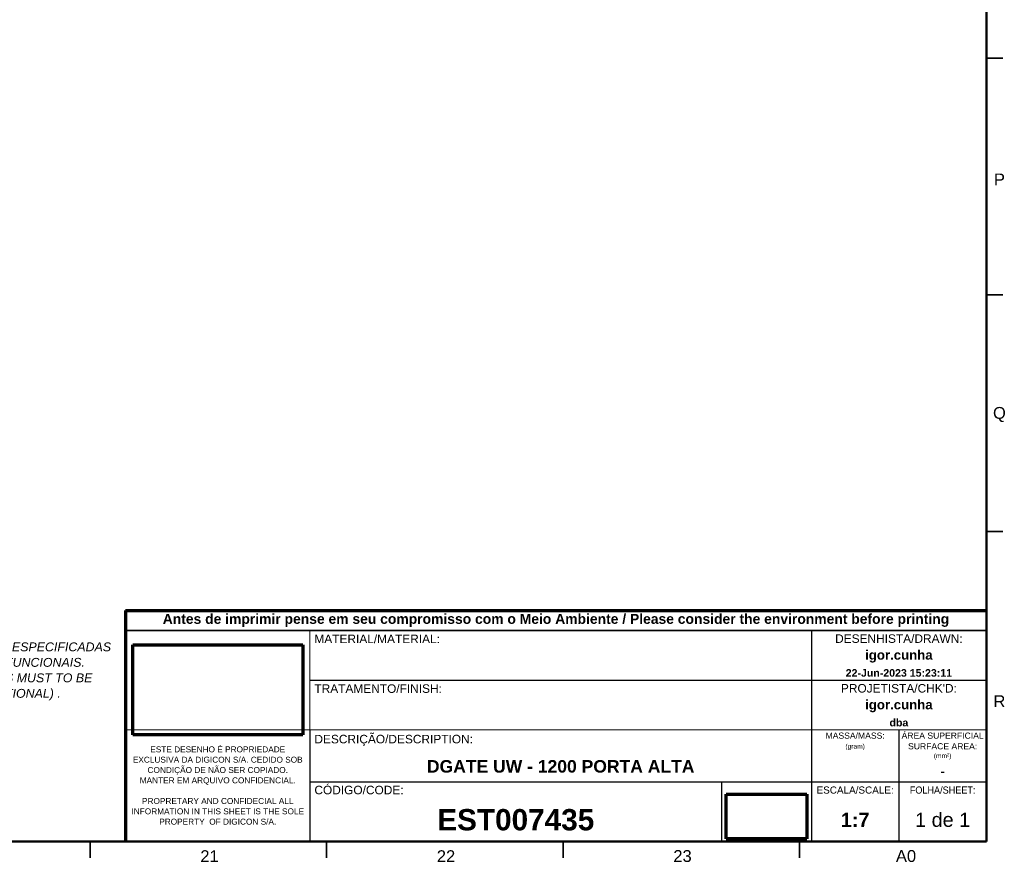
# Model space of a CAD drawing. Header units: millimetres. Extents: x 4 to 1188, y 1 to 840.
# Tile 179 of 210: x 980 to 1188, y 1 to 179. Entities that reach past the tile are written whole.
import ezdxf

# ---------------------------------------------------------------- set-up
doc = ezdxf.new("R2010")
doc.units = ezdxf.units.MM
doc.layers.add('1', color=7, linetype='Continuous')
doc.layers.add('256', color=7, linetype='Continuous')
doc.styles.add('Arial Unicode MS', font='Arial Unicode MS')
picture_1 = doc.add_image_def('image1.png', size_in_pixel=(283, 150))
picture_2 = doc.add_image_def('image2.png', size_in_pixel=(134, 74))

# ---------------------------------------------------------------- blocks, each defined once
blk = doc.blocks.new('TabularNote2')
at = {"layer": '256', "color": 18, "linetype": 'Continuous', "lineweight": 70}
for p, q in [((-182, 48.81), (-143, 48.81)), ((-182, 48.81), (-182, 44.58)), ((-143, 48.81), (-56, 48.81)), ((-56, 48.81), (-37, 48.81)), ((-37, 48.81), (-18.5, 48.81)), ((-18.5, 48.81), (0, 48.81)), ((-182, 44.58), (-182, 41.08)), ((-182, 41.08), (-182, 37.08)), ((-182, 37.08), (-182, 34.08)), ((-182, 34.08), (-182, 30.58)), ((-182, 30.58), (-182, 26.58)), ((-182, 26.58), (-182, 23.58)), ((-182, 23.58), (-182, 21.08)), ((-182, 21.08), (-182, 19.08)), ((-182, 19.08), (-182, 17.08)), ((-182, 17.08), (-182, 12.58)), ((-182, 12.58), (-182, 9.08)), ((-182, 9.08), (-182, 5.58)), ((-182, 5.58), (-182, 0))]:
    blk.add_line(p, q, dxfattribs=at)
at = {"layer": '256', "color": 18, "linetype": 'Continuous', "lineweight": 35}
for p, q in [((0, 48.81), (0, 44.58)), ((-182, 44.58), (-143, 44.58)), ((-143, 44.58), (-56, 44.58)), ((-56, 44.58), (-37, 44.58)), ((-37, 44.58), (-18.5, 44.58)), ((-18.5, 44.58), (0, 44.58)), ((0, 44.58), (0, 41.08)), ((0, 41.08), (0, 37.08)), ((0, 37.08), (0, 34.08)), ((0, 34.08), (0, 30.58)), ((0, 30.58), (0, 26.58)), ((0, 26.58), (0, 23.58)), ((0, 23.58), (0, 21.08)), ((0, 21.08), (0, 19.08)), ((0, 19.08), (0, 17.08)), ((0, 17.08), (0, 12.58)), ((0, 12.58), (0, 9.08)), ((0, 9.08), (0, 5.58)), ((0, 5.58), (0, 0)), ((-182, 0), (-143, 0)), ((-143, 0), (-56, 0)), ((-56, 0), (-37, 0)), ((-37, 0), (-18.5, 0)), ((-18.5, 0), (0, 0))]:
    blk.add_line(p, q, dxfattribs=at)
at = {"layer": '256', "color": 18, "linetype": 'Continuous', "lineweight": 13}
for p, q in [((-143, 44.58), (-143, 41.08)), ((-143, 41.08), (-143, 37.08)), ((-143, 37.08), (-143, 34.08)), ((-143, 34.08), (-143, 30.58)), ((-143, 30.58), (-143, 26.58)), ((-143, 26.58), (-143, 23.58)), ((-182, 23.58), (-143, 23.58)), ((-143, 23.58), (-56, 23.58)), ((-56, 23.58), (-37, 23.58)), ((-37, 23.58), (-18.5, 23.58)), ((-18.5, 23.58), (0, 23.58))]:
    blk.add_line(p, q, dxfattribs=at)
at = {"layer": '256', "color": 18, "linetype": 'Continuous', "lineweight": 25}
for p, q in [((-37, 44.58), (-37, 41.08)), ((-37, 41.08), (-37, 37.08)), ((-37, 37.08), (-37, 34.08)), ((-143, 34.08), (-56, 34.08)), ((-56, 34.08), (-37, 34.08)), ((-37, 34.08), (-18.5, 34.08)), ((-37, 34.08), (-37, 30.58)), ((-18.5, 34.08), (0, 34.08)), ((-37, 30.58), (-37, 26.58)), ((-37, 26.58), (-37, 23.58)), ((-143, 23.58), (-143, 21.08)), ((-37, 23.58), (-37, 21.08)), ((-18.5, 23.58), (-18.5, 21.08)), ((-143, 21.08), (-143, 19.08)), ((-37, 21.08), (-37, 19.08)), ((-18.5, 21.08), (-18.5, 19.08)), ((-143, 19.08), (-143, 17.08)), ((-37, 19.08), (-37, 17.08)), ((-18.5, 19.08), (-18.5, 17.08)), ((-143, 17.08), (-143, 12.58)), ((-37, 17.08), (-37, 12.58)), ((-18.5, 17.08), (-18.5, 12.58)), ((-143, 12.58), (-56, 12.58)), ((-143, 12.58), (-143, 9.08)), ((-56, 12.58), (-37, 12.58)), ((-56, 12.58), (-56, 9.08)), ((-37, 12.58), (-18.5, 12.58)), ((-37, 12.58), (-37, 9.08)), ((-18.5, 12.58), (0, 12.58)), ((-18.5, 12.58), (-18.5, 9.08)), ((-143, 9.08), (-143, 5.58)), ((-56, 9.08), (-56, 5.58)), ((-37, 9.08), (-37, 5.58)), ((-18.5, 9.08), (-18.5, 5.58)), ((-143, 5.58), (-143, 0)), ((-56, 5.58), (-56, 0)), ((-37, 5.58), (-37, 0)), ((-18.5, 5.58), (-18.5, 0))]:
    blk.add_line(p, q, dxfattribs=at)
at = {"layer": '1', "color": 92, "linetype": 'Continuous', "lineweight": 18, "insert": (-91, 46.69), "char_height": 2.1, "attachment_point": 5, "line_spacing_factor": 1.047437, "style": 'Arial Unicode MS'}
blk.add_mtext('\\fArial Unicode MS|b1|i0;\\W1.0000;Antes de imprimir pense em seu compromisso com o Meio Ambiente / Please consider the environment before printing', dxfattribs=at)
at = {"layer": '1', "color": 18, "linetype": 'Continuous', "lineweight": 13, "line_spacing_factor": 1.047437, "style": 'Arial Unicode MS'}
for s, insert, char_height, attachment_point in [('\\fArial Unicode MS|b0|i0;\\W1.0000;MATERIAL/MATERIAL:', (-142.07, 43.68), 1.8, 1), ('\\fArial Unicode MS|b0|i0;\\W1.0000;DESENHISTA/DRAWN:', (-18.5, 42.83), 1.8, 5), ('\\fArial Unicode MS|b0|i0;\\W1.0000;TRATAMENTO/FINISH:', (-142.07, 33.18), 1.8, 1), ("\\fArial Unicode MS|b0|i0;\\W1.0000;PROJETISTA/CHK'D:", (-18.5, 32.33), 1.8, 5), ('\\fArial Unicode MS|b0|i0;\\W1.0000;MASSA/MASS:', (-27.75, 22.33), 1.3, 5), ('\\fArial Unicode MS|b0|i0;\\W1.0000;ÁREA SUPERFICIAL', (-9.25, 22.33), 1.3, 5), ('\\fArial Unicode MS|b0|i0;\\W1.0000;DESCRIÇÃO/DESCRIPTION:', (-142.07, 21.33), 1.8, 4), ('\\fArial Unicode MS|b0|i0;\\W1.0000;ESTE DESENHO É PROPRIEDADE\\PEXCLUSIVA DA DIGICON S/A. CEDIDO SOB\\PCONDIÇÃO DE NÃO SER COPIADO. \\PMANTER EM ARQUIVO CONFIDENCIAL.\\P\\PPROPRETARY AND CONFIDECIAL ALL\\PINFORMATION IN THIS SHEET IS THE SOLE\\PPROPERTY  OF DIGICON S/A.', (-162.5, 11.79), 1.25, 5), ('\\fArial Unicode MS|b0|i0;\\W1.0000;(gram)', (-27.75, 20.58), 1, 2), ('\\fArial Unicode MS|b0|i0;\\W1.0000;SURFACE AREA:', (-9.25, 20.08), 1.3, 5), ('\\fArial Unicode MS|b0|i0;\\W1.0000;(mm²)', (-9.25, 18.58), 1, 2), ('\\fArial Unicode MS|b0|i0;\\W1.0000;CÓDIGO/CODE:', (-142.07, 10.83), 1.8, 4), ('\\fArial Unicode MS|b0|i0;\\W1.0000;ESCALA/SCALE:', (-27.75, 10.83), 1.5, 5), ('\\fArial Unicode MS|b0|i0;\\W0.9183;FOLHA/SHEET:', (-9.25, 10.83), 1.5, 5), ('\\fArial Unicode MS|b0|i0;\\W1.0000;1 de 1', (-9.25, 4.54), 3, 5)]:
    blk.add_mtext(s, dxfattribs=dict(at, insert=insert, char_height=char_height, attachment_point=attachment_point))
at = {"layer": '1', "color": 18, "linetype": 'Continuous', "lineweight": 18, "style": 'Arial Unicode MS'}
for s, insert, char_height, attachment_point, line_spacing_factor in [('\\fArial Unicode MS|b1|i0;\\W1.0000;igor.cunha', (-18.5, 39.08), 2, 5, 1.047437), ('\\fArial Unicode MS|b1|i0;\\W1.0000;22-Jun-2023 15:23:11', (-18.5, 35.58), 1.6, 5, 1.047437), ('\\fArial Unicode MS|b1|i0;\\W1.0000;igor.cunha', (-18.5, 28.58), 2, 5, 1.047437), ('\\fArial Unicode MS|b1|i0;\\W1.0000;dba', (-18.5, 25.08), 1.6, 5, 1.047437), ('\\fArial Unicode MS|b1|i0;\\W1.0000;DGATE UW - 1200 PORTA ALTA', (-90, 15.83), 2.65, 5, 1.047437), ('\\fArial Unicode MS|b1|i0;\\W1.0000;-', (-9.25, 14.83), 2, 5, 1.047437), ('\\fArial Unicode MS|b1|i0;\\W1.0000;EST007435', (-99.5, 2.25), 4.5, 8, 0.824923), ('\\fArial Unicode MS|b1|i0;\\W1.0000;1:7', (-27.75, 4.54), 3, 5, 1.047437)]:
    blk.add_mtext(s, dxfattribs=dict(at, insert=insert, char_height=char_height, attachment_point=attachment_point, line_spacing_factor=line_spacing_factor))

msp = doc.modelspace()

# ---------------------------------------------------------------- linework, layer by layer
at = {"layer": '256', "color": 18, "linetype": 'Continuous', "lineweight": 50}
for p, q in [((1184, 836), (1184, 5)), ((1184, 5), (23, 5))]:
    msp.add_line(p, q, dxfattribs=at)
at = {"layer": '256', "color": 18, "linetype": 'Continuous', "lineweight": 35}
for p, q in [((1184, 170.5), (1187.5, 170.5)), ((1184, 120.5), (1187.5, 120.5)), ((1184, 70.5), (1187.5, 70.5)), ((994.5, 5), (994.5, 1.5)), ((1044.5, 5), (1044.5, 1.5)), ((1094.5, 5), (1094.5, 1.5)), ((1144.5, 5), (1144.5, 1.5))]:
    msp.add_line(p, q, dxfattribs=at)

# ---------------------------------------------------------------- block references
at = {"layer": '256', "color": 162, "linetype": 'Continuous', "lineweight": 70}
msp.add_blockref('TabularNote2', (1184, 5), dxfattribs=at)

# ---------------------------------------------------------------- texts
at = {"layer": '1', "color": 18, "linetype": 'Continuous', "lineweight": 13, "insert": (877.131, 8.5827), "char_height": 1.25, "attachment_point": 7, "line_spacing_factor": 1.047437, "style": 'Arial Unicode MS'}
msp.add_mtext('\\fArial Unicode MS|b0|i1;\\W1.0000;{\\H1.50x;NOTAS\xa0/\xa0NOTES:\\P\\P1- \\LARREDONDAR ARESTAS VIVAS (0,2-0,5mm)\\l\\P    \\LROUND SHARP EDGES (0,2-0,5mm)\\l\\P2-\xa0AS\xa0COTAS\xa0ASSINALADAS\xa0COM\xa0OBLONGO\xa0OU\xa0QUE\xa0POSSUEM\xa0TOLERÂNCIAS\xa0ESPECIFICADAS\\P\xa0\xa0\xa0\xa0\xa0DEVEM\xa0SER\xa0INSPECIONADAS\xa0PARA\xa0CONTROLE\xa0DE\xa0PRODUÇÃO,\xa0POIS\xa0SÃO\xa0FUNCIONAIS.\\P\xa0\xa0\xa0\xa0(DIMENSIONS\xa0MADE\xa0WITH\xa0OBLONG\xa0OR\xa0THAT\xa0HAVE\xa0SPECIFIED\xa0TOLERANCES\xa0MUST\xa0TO\xa0BE\\P\xa0\xa0\xa0\xa0\xa0\xa0INSPECTED\xa0FOR\xa0PRODUCTION\xa0CONTROL,\xa0BECAUSE\xa0THEY\xa0ARE\xa0ARE\xa0FUNCTIONAL)\xa0.\\P3-\xa0PECA\xa0ISENTA\xa0DE\xa0REBARBAS.\\P\xa0\xa0\xa0\xa0(PART\xa0EXEMPTS\xa0OF\xa0SHARP\xa0EDGES\xa0).\xa0\xa0\xa0\xa0\\P4-\xa0DIMENSIONAL,\xa0OBTIDO\xa0APÓS\xa0TRATAMENTO\xa0SUPERFICIAL.\\P\xa0\xa0\xa0\xa0(DIMENSIONS\xa0OBTAINED\xa0AFTER\xa0SUPERFICIAL\xa0FINISH\xa0).\\P5-\xa0DIMENSÕES\xa0EM\xa0MILIMETROS.\\P\xa0\xa0\xa0\xa0(DIMENSIONS\xa0IN\xa0MILIMETERS)\\P6-\xa0COTAS\xa0SEM\xa0TOLERANCIA,\xa0CONSULTAR\xa0NA\xa0TABELA\xa0LATERAL.\\P    (DIMENSIONS WITHOUT TOLERANCE, SEE SIDE TABLE)}', dxfattribs=at)
at = {"layer": '256', "color": 18, "linetype": 'Continuous', "lineweight": 13, "char_height": 2.5, "attachment_point": 7, "line_spacing_factor": 1.047437, "style": 'Arial Unicode MS'}
for s, insert in [('\\fArial Unicode MS|b0|i0;\\W1.0000;P', (1185.5928, 143.6224)), ('\\fArial Unicode MS|b0|i0;\\W1.0000;Q', (1185.3992, 93.6002)), ('\\fArial Unicode MS|b0|i0;\\W1.0000;R', (1185.4964, 33.3724)), ('\\fArial Unicode MS|b0|i0;\\W1.0000;21', (1017.8151, 0.6173)), ('\\fArial Unicode MS|b0|i0;\\W1.0000;22', (1067.8151, 0.6173)), ('\\fArial Unicode MS|b0|i0;\\W1.0000;23', (1117.8151, 0.6173)), ('\\fArial Unicode MS|b0|i0;\\W1.0000;A0', (1164.8716, 0.6173))]:
    msp.add_mtext(s, dxfattribs=dict(at, insert=insert))

# ---------------------------------------------------------------- pictures from other files: only their frames are drawn
at = {"layer": '1', "color": 162, "linetype": 'Continuous', "lineweight": 70}
image = msp.add_image(picture_1, insert=(1003.5295, 27.475), size_in_units=(35.9411, 19.05), dxfattribs=at)
image.dxf.flags = 7
image = msp.add_image(picture_2, insert=(1128.991, 5.551), size_in_units=(17.018, 9.398), dxfattribs=at)
image.dxf.flags = 7

doc.saveas('drawing.dxf')
